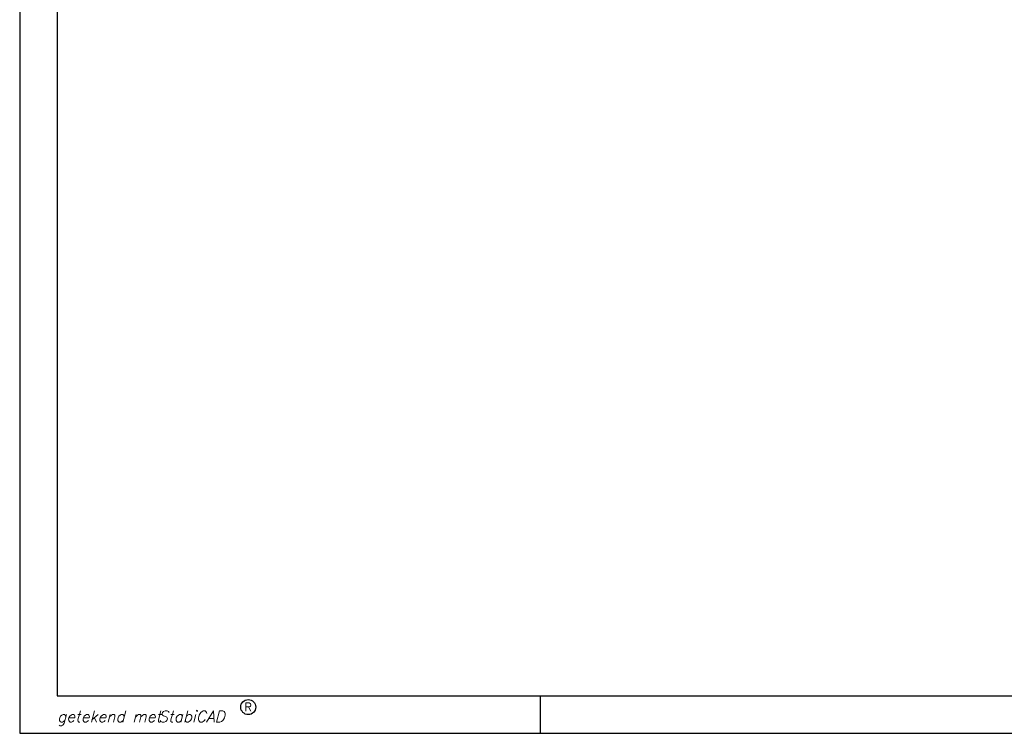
# Model space of a CAD drawing. Extents: x -36528 to 124080, y 290752 to 374852.
# Tile 1 of 66: x -36528 to -10248, y 290752 to 309812. Entities that reach past the tile are written whole.
import ezdxf
from ezdxf.enums import TextEntityAlignment as Align

# ---------------------------------------------------------------- set-up
doc = ezdxf.new("R2010")
doc.units = 0
doc.header["$LTSCALE"] = 100
doc.layers.add('00KAD025', color=2, linetype='CONTINUOUS')
doc.layers.add('00KAD070', color=5, linetype='CONTINUOUS')
doc.styles.add('ROMANS', font='romans', dxfattribs={"oblique": 15})
doc.styles.add('SCRIPTS', font='scripts')

msp = doc.modelspace()

# ---------------------------------------------------------------- linework, layer by layer
at = {"layer": '00KAD025', "linetype": 'CONTINUOUS'}
for p, q in [((-36528, 374852.102), (-36528, 290752.102)), ((-22628, 290752.102), (-22628, 291752.102)), ((-36528, 290752.102), (124079.808, 290752.102))]:
    msp.add_line(p, q, dxfattribs=at)
msp.add_circle((-30428, 291452.102), 200, dxfattribs=at)
at = {"layer": '00KAD070', "linetype": 'CONTINUOUS'}
for p, q in [((-35528, 373852.102), (-35528, 291752.102)), ((-35528, 291752.102), (123079.808, 291752.102))]:
    msp.add_line(p, q, dxfattribs=at)

# ---------------------------------------------------------------- texts
at = {"layer": '00KAD025', "linetype": 'CONTINUOUS', "style": 'ROMANS'}
msp.add_text('R', height=220, dxfattribs=at).set_placement((-30428, 291452.102), align=Align.MIDDLE)
at = {"layer": '00KAD025', "linetype": 'CONTINUOUS', "style": 'SCRIPTS'}
msp.add_text('getekend met', height=300, dxfattribs=at).set_placement((-35528, 291052.102))
at = {"layer": '00KAD025', "linetype": 'CONTINUOUS', "style": 'ROMANS', "oblique": 15}
msp.add_text('StabiCAD', height=300, dxfattribs=at).set_placement((-32828, 291052.102))

doc.saveas('drawing.dxf')
